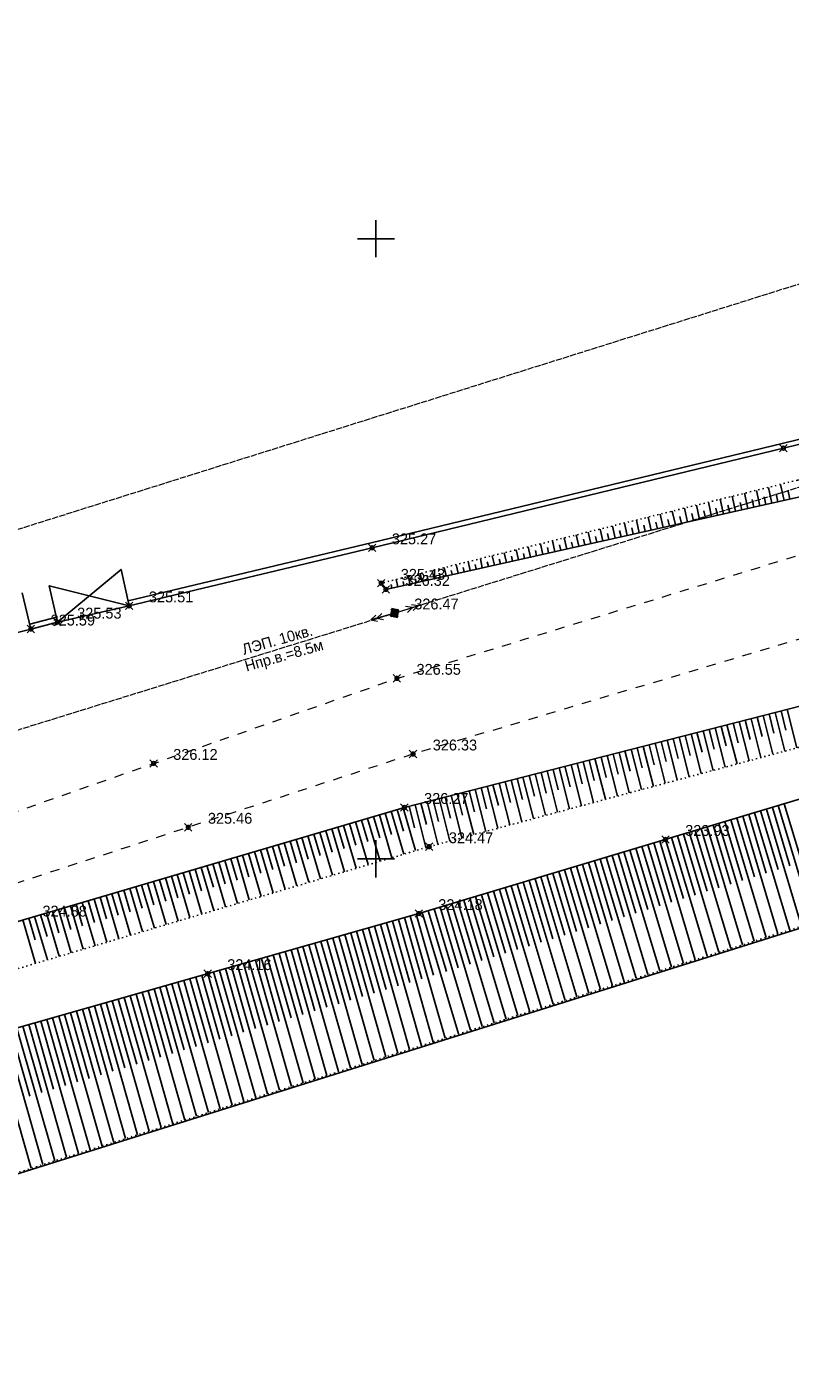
# Model space of a CAD drawing. Header units: metres. Extents: x 707528 to 709248, y 4308395 to 4311045.
# Tile 18 of 104: x 707950 to 708012, y 4308504 to 4308612. Entities that reach past the tile are written whole.
import ezdxf

# ---------------------------------------------------------------- set-up
doc = ezdxf.new("R2010")
doc.units = ezdxf.units.M
doc.header["$LTSCALE"] = 0.5
doc.header["$PDMODE"] = 35
doc.header["$PDSIZE"] = 0.3
for name, pattern in [('Auto_Street_NotBorder_Line_m1', [3, 1.5, -1.5]), ('Commnctn_Electr_VLP_High_Built_m1', [1, 1, 0]), ('Контура низ откосов  Штриховая 0.1-0.5 - - - - - - -', [0.6, 0.1, -0.5])]:
    doc.linetypes.add(name, pattern=pattern)
for name, color, linetype in [('(001) Сетка', 92, 'Continuous'), ('(004) Точки рельефа', 7, 'Continuous'), ('(007) Здания', 7, 'Continuous'), ('(022) Возд. Линии', 7, 'Continuous'), ('(027) Гидрография', 7, 'Continuous'), ('(035) Откосы', 7, 'Continuous'), ('(040) Ограда', 7, 'Continuous')]:
    doc.layers.add(name, color=color, linetype=linetype)
doc.layers.add('AUTO#_ROADS_EXIST_L', color=7, linetype='Continuous', lineweight=15, true_color=0x000000)
doc.layers.add('COMMN_OBJCT_#####_B', color=7, linetype='Continuous', lineweight=15, true_color=0x000000)
doc.layers.add('COMMN_OBJCT_ELCTR_B', color=7, linetype='Continuous', true_color=0x000000)
doc.layers.add('COMMN_OBJCT_ELCTR_L', color=7, linetype='Continuous', true_color=0x000000)
doc.styles.add('BM-431', font='txt')
doc.styles.add('D-431', font='txt')
doc.styles.get("Standard").update_dxf_attribs({"font": 'txt.shx'})
doc.linetypes.add('ОГРАДА_ГЛИН', pattern='A,4,["|",Standard,S=0.8,R=0,X=0,Y=-0.8],0.5,["|",Standard,S=0.8,R=0,X=0,Y=-0.8],3.5', length=8)

# ---------------------------------------------------------------- blocks, each defined once
blk = doc.blocks.new('CommnctnPoleRCsquare_m1')
at = {"layer": 'COMMN_OBJCT_#####_B', "lineweight": 13, "true_color": 0xfffffe}
blk.add_hatch(color=7, dxfattribs=at).paths.add_polyline_path([(-0.6, 0.6), (-0.6, -0.6), (0.6, -0.6), (0.6, 0.6)])
at = {"layer": 'COMMN_OBJCT_#####_B', "lineweight": 13, "true_color": 0x000000}
blk.add_hatch(color=18, dxfattribs=at).paths.add_polyline_path([(-0.1, 0, 1), (0.1, 0, 1)])
at = {"layer": 'COMMN_OBJCT_#####_B', "color": 18, "lineweight": 9, "true_color": 0x000000}
blk.add_lwpolyline([(0.6, 0.6), (-0.6, 0.6), (-0.6, -0.6), (0.6, -0.6)], close=True, dxfattribs=at)
blk.add_circle((0, 0), 0.1, dxfattribs=at)
blk = doc.blocks.new('ElectricHighVLP_m1')
at = {"layer": 'COMMN_OBJCT_ELCTR_B', "color": 18, "linetype": 'Continuous', "lineweight": 20, "true_color": 0x000000}
for p, q in [((0, 0), (4, 0)), ((3, 0), (2, 0.5)), ((3, 0), (2, -0.5)), ((4, 0), (3, 0.5)), ((4, 0), (3, -0.5))]:
    blk.add_line(p, q, dxfattribs=at)
blk = doc.blocks.new('Setka')
at = {"layer": '(001) Сетка'}
for p, q in [((0, 1.5), (0, -1.5)), ((-1.5, 0), (1.5, 0))]:
    blk.add_line(p, q, dxfattribs=at)

msp = doc.modelspace()

# ---------------------------------------------------------------- linework, layer by layer
at = {"layer": '(007) Здания', "elevation": 324.22, "flags": 128}
for points in [[(707958.55, 4308565.63), (707952.76, 4308564.32), (707952.1, 4308567.25), (707958.55, 4308565.63), (707957.89, 4308568.56), (707952.76, 4308564.32)], [(707920.9, 4308559.49), (707921.62, 4308556.58), (707950.62, 4308563.76), (707949.9, 4308566.67)]]:
    msp.add_lwpolyline(points, dxfattribs=at)
at = {"layer": '(027) Гидрография', "color": 4, "elevation": 319.34}
msp.add_lwpolyline([(707568, 4308409.71), (707572.21, 4308410.82), (707620.98, 4308423.67), (707772.66, 4308463.72), (707924.34, 4308511.92), (708024.51, 4308543.36), (708124.69, 4308578.08), (708133.05, 4308582.69), (708145.11, 4308589.34), (708157.03, 4308592.6), (708191.79, 4308611.93)], dxfattribs=at)
at = {"layer": '(035) Откосы'}
for p, q in [((708008.18, 4308574.7, 326.02), (708008.46, 4308573.47, 326.02)), ((708009.15, 4308574.94, 326.02), (708009.43, 4308573.69, 326.02)), ((708010.12, 4308575.18, 326.02), (708010.4, 4308573.9, 326.02)), ((708010.75, 4308574.65, 326.02), (708010.89, 4308574.01, 326.02)), ((708011.09, 4308575.42, 326.02), (708011.38, 4308574.12, 326.02)), ((708011.72, 4308574.88, 326.02), (708011.86, 4308574.23, 326.02)), ((708003.34, 4308573.5, 326.02), (708003.59, 4308572.38, 326.02)), ((708004.31, 4308573.74, 326.02), (708004.56, 4308572.6, 326.02)), ((708005.28, 4308573.98, 326.02), (708005.54, 4308572.82, 326.02)), ((708005.89, 4308573.51, 326.02), (708006.02, 4308572.93, 326.02)), ((708006.24, 4308574.22, 326.02), (708006.51, 4308573.03, 326.02)), ((708006.86, 4308573.74, 326.02), (708007, 4308573.14, 326.02)), ((708007.21, 4308574.46, 326.02), (708007.48, 4308573.25, 326.02)), ((708007.83, 4308573.97, 326.02), (708007.97, 4308573.36, 326.02)), ((708008.8, 4308574.2, 326.02), (708008.94, 4308573.58, 326.02)), ((708009.78, 4308574.43, 326.02), (708009.92, 4308573.79, 326.02)), ((707999.47, 4308572.54, 326.02), (707999.69, 4308571.51, 326.02)), ((708000.43, 4308572.78, 326.02), (708000.67, 4308571.73, 326.02)), ((708001.04, 4308572.37, 326.02), (708001.16, 4308571.84, 326.02)), ((708001.4, 4308573.02, 326.02), (708001.64, 4308571.95, 326.02)), ((708002.01, 4308572.6, 326.02), (708002.13, 4308572.06, 326.02)), ((708002.37, 4308573.26, 326.02), (708002.62, 4308572.17, 326.02)), ((708002.98, 4308572.83, 326.02), (708003.1, 4308572.27, 326.02)), ((708003.95, 4308573.06, 326.02), (708004.08, 4308572.49, 326.02)), ((708004.92, 4308573.28, 326.02), (708005.05, 4308572.71, 326.02)), ((707994.62, 4308571.35, 326.02), (707994.83, 4308570.43, 326.02)), ((707995.59, 4308571.58, 326.02), (707995.8, 4308570.65, 326.02)), ((707996.56, 4308571.82, 326.02), (707996.77, 4308570.86, 326.02)), ((707997.15, 4308571.46, 326.02), (707997.26, 4308570.97, 326.02)), ((707997.53, 4308572.06, 326.02), (707997.75, 4308571.08, 326.02)), ((707998.12, 4308571.69, 326.02), (707998.23, 4308571.19, 326.02)), ((707998.5, 4308572.3, 326.02), (707998.72, 4308571.3, 326.02)), ((707999.09, 4308571.91, 326.02), (707999.21, 4308571.41, 326.02)), ((708000.07, 4308572.14, 326.02), (708000.18, 4308571.62, 326.02)), ((707990.75, 4308570.39, 326.02), (707990.93, 4308569.56, 326.02)), ((707991.72, 4308570.63, 326.02), (707991.91, 4308569.78, 326.02)), ((707992.3, 4308570.32, 326.02), (707992.39, 4308569.89, 326.02)), ((707992.69, 4308570.87, 326.02), (707992.88, 4308569.99, 326.02)), ((707993.27, 4308570.54, 326.02), (707993.37, 4308570.1, 326.02)), ((707993.65, 4308571.11, 326.02), (707993.85, 4308570.21, 326.02)), ((707994.24, 4308570.77, 326.02), (707994.34, 4308570.32, 326.02)), ((707995.21, 4308571, 326.02), (707995.31, 4308570.54, 326.02)), ((707996.18, 4308571.23, 326.02), (707996.29, 4308570.75, 326.02)), ((707985.91, 4308569.19, 326.02), (707986.07, 4308568.47, 326.02)), ((707986.88, 4308569.43, 326.02), (707987.04, 4308568.69, 326.02)), ((707987.44, 4308569.17, 326.02), (707987.53, 4308568.8, 326.02)), ((707987.84, 4308569.67, 326.02), (707988.01, 4308568.91, 326.02)), ((707988.41, 4308569.4, 326.02), (707988.5, 4308569.02, 326.02)), ((707988.81, 4308569.91, 326.02), (707988.99, 4308569.13, 326.02)), ((707989.39, 4308569.63, 326.02), (707989.47, 4308569.23, 326.02)), ((707989.78, 4308570.15, 326.02), (707989.96, 4308569.34, 326.02)), ((707990.36, 4308569.86, 326.02), (707990.45, 4308569.45, 326.02)), ((707991.33, 4308570.09, 326.02), (707991.42, 4308569.67, 326.02)), ((707982.03, 4308568.23, 326.02), (707982.17, 4308567.61, 326.02)), ((707982.59, 4308568.03, 326.02), (707982.66, 4308567.71, 326.02)), ((707983, 4308568.47, 326.02), (707983.15, 4308567.82, 326.02)), ((707983.56, 4308568.26, 326.02), (707983.63, 4308567.93, 326.02)), ((707983.97, 4308568.71, 326.02), (707984.12, 4308568.04, 326.02)), ((707984.53, 4308568.49, 326.02), (707984.61, 4308568.15, 326.02)), ((707984.94, 4308568.95, 326.02), (707985.09, 4308568.26, 326.02)), ((707985.5, 4308568.72, 326.02), (707985.58, 4308568.37, 326.02)), ((707986.47, 4308568.95, 326.02), (707986.55, 4308568.58, 326.02)), ((707979.68, 4308567.35, 326.02), (707979.74, 4308567.06, 326.02)), ((707980.1, 4308567.75, 326.02), (707980.23, 4308567.17, 326.02)), ((707980.65, 4308567.58, 326.02), (707980.71, 4308567.28, 326.02)), ((707981.07, 4308567.99, 326.02), (707981.2, 4308567.39, 326.02)), ((707981.62, 4308567.8, 326.02), (707981.69, 4308567.5, 326.02)), ((708011.54, 4308555.6, 325.82), (708011.14, 4308557.15, 325.82)), ((708012.42, 4308554.18, 325.82), (708011.63, 4308557.28, 325.82)), ((708007.67, 4308554.59, 325.82), (708007.27, 4308556.16, 325.82)), ((708008.56, 4308553.14, 325.82), (708007.75, 4308556.29, 325.82)), ((708008.64, 4308554.84, 325.82), (708008.24, 4308556.41, 325.82)), ((708009.52, 4308553.4, 325.82), (708008.72, 4308556.53, 325.82)), ((708009.61, 4308555.09, 325.82), (708009.21, 4308556.66, 325.82)), ((708010.49, 4308553.66, 325.82), (708009.69, 4308556.78, 325.82)), ((708010.57, 4308555.35, 325.82), (708010.17, 4308556.91, 325.82)), ((708011.46, 4308553.92, 325.82), (708010.66, 4308557.03, 325.82)), ((708003.73, 4308551.84, 325.82), (708002.91, 4308555.05, 325.82)), ((708003.81, 4308553.57, 325.82), (708003.4, 4308555.17, 325.82)), ((708004.7, 4308552.1, 325.82), (708003.88, 4308555.3, 325.82)), ((708004.77, 4308553.83, 325.82), (708004.36, 4308555.42, 325.82)), ((708005.66, 4308552.36, 325.82), (708004.85, 4308555.54, 325.82)), ((708005.74, 4308554.08, 325.82), (708005.33, 4308555.67, 325.82)), ((708006.63, 4308552.62, 325.82), (708005.82, 4308555.79, 325.82)), ((708006.71, 4308554.33, 325.82), (708006.3, 4308555.91, 325.82)), ((708007.59, 4308552.88, 325.82), (708006.78, 4308556.04, 325.82)), ((707998.97, 4308552.31, 325.82), (707998.55, 4308553.93, 325.82)), ((707999.87, 4308550.81, 325.82), (707999.04, 4308554.06, 325.82)), ((707999.94, 4308552.56, 325.82), (707999.52, 4308554.18, 325.82)), ((708000.84, 4308551.07, 325.82), (708000.01, 4308554.3, 325.82)), ((708000.9, 4308552.81, 325.82), (708000.49, 4308554.43, 325.82)), ((708001.8, 4308551.33, 325.82), (708000.98, 4308554.55, 325.82)), ((708001.87, 4308553.07, 325.82), (708001.46, 4308554.68, 325.82)), ((708002.77, 4308551.59, 325.82), (708001.94, 4308554.8, 325.82)), ((708002.84, 4308553.32, 325.82), (708002.43, 4308554.92, 325.82)), ((707995.04, 4308549.51, 325.82), (707994.2, 4308552.82, 325.82)), ((707995.1, 4308551.29, 325.82), (707994.68, 4308552.94, 325.82)), ((707996.01, 4308549.77, 325.82), (707995.17, 4308553.06, 325.82)), ((707996.07, 4308551.54, 325.82), (707995.65, 4308553.19, 325.82)), ((707996.97, 4308550.03, 325.82), (707996.13, 4308553.31, 325.82)), ((707997.04, 4308551.8, 325.82), (707996.62, 4308553.44, 325.82)), ((707997.94, 4308550.29, 325.82), (707997.1, 4308553.56, 325.82)), ((707998, 4308552.05, 325.82), (707997.59, 4308553.68, 325.82)), ((707998.9, 4308550.55, 325.82), (707998.07, 4308553.81, 325.82)), ((707991.18, 4308548.48, 325.82), (707990.32, 4308551.82, 325.82)), ((707991.24, 4308550.28, 325.82), (707990.81, 4308551.95, 325.82)), ((707992.15, 4308548.74, 325.82), (707991.29, 4308552.07, 325.82)), ((707992.2, 4308550.53, 325.82), (707991.78, 4308552.2, 325.82)), ((707993.11, 4308549, 325.82), (707992.26, 4308552.32, 325.82)), ((707993.17, 4308550.78, 325.82), (707992.75, 4308552.44, 325.82)), ((707994.08, 4308549.25, 325.82), (707993.23, 4308552.57, 325.82)), ((707994.14, 4308551.04, 325.82), (707993.71, 4308552.69, 325.82)), ((707986.4, 4308549.01, 325.82), (707985.97, 4308550.71, 325.82)), ((707987.32, 4308547.44, 325.82), (707986.45, 4308550.83, 325.82)), ((707987.37, 4308549.26, 325.82), (707986.94, 4308550.96, 325.82)), ((707988.29, 4308547.7, 325.82), (707987.42, 4308551.08, 325.82)), ((707988.34, 4308549.52, 325.82), (707987.9, 4308551.2, 325.82)), ((707989.25, 4308547.96, 325.82), (707988.39, 4308551.33, 325.82)), ((707989.3, 4308549.77, 325.82), (707988.87, 4308551.45, 325.82)), ((707990.22, 4308548.22, 325.82), (707989.36, 4308551.58, 325.82)), ((707990.27, 4308550.02, 325.82), (707989.84, 4308551.7, 325.82)), ((707982.49, 4308546.14, 325.82), (707981.61, 4308549.59, 325.82)), ((707982.54, 4308548, 325.82), (707982.09, 4308549.72, 325.82)), ((707983.46, 4308546.4, 325.82), (707982.58, 4308549.84, 325.82)), ((707983.5, 4308548.25, 325.82), (707983.06, 4308549.96, 325.82)), ((707984.42, 4308546.66, 325.82), (707983.55, 4308550.09, 325.82)), ((707984.47, 4308548.5, 325.82), (707984.03, 4308550.21, 325.82)), ((707985.39, 4308546.92, 325.82), (707984.52, 4308550.34, 325.82)), ((707985.44, 4308548.76, 325.82), (707985, 4308550.46, 325.82)), ((707986.35, 4308547.18, 325.82), (707985.48, 4308550.58, 325.82)), ((708011.4, 4308549.67, 323.57), (708012.82, 4308544.95, 323.57)), ((707978.79, 4308545.04, 325.82), (707977.77, 4308548.49, 325.82)), ((707978.76, 4308546.91, 325.82), (707978.25, 4308548.63, 325.82)), ((707979.74, 4308545.32, 325.82), (707978.73, 4308548.78, 325.82)), ((707979.71, 4308547.19, 325.82), (707979.21, 4308548.92, 325.82)), ((707980.7, 4308545.61, 325.82), (707979.68, 4308549.06, 325.82)), ((707980.67, 4308547.47, 325.82), (707980.16, 4308549.2, 325.82)), ((707981.66, 4308545.89, 325.82), (707980.64, 4308549.34, 325.82)), ((707981.57, 4308547.73, 325.82), (707981.13, 4308549.47, 325.82)), ((708007.57, 4308548.52, 323.57), (708008.99, 4308543.78, 323.57)), ((708008.05, 4308548.66, 323.57), (708010.89, 4308539.19, 323.57)), ((708008.53, 4308548.81, 323.57), (708009.95, 4308544.07, 323.57)), ((708009.01, 4308548.95, 323.57), (708011.85, 4308539.49, 323.57)), ((708009.49, 4308549.09, 323.57), (708010.9, 4308544.37, 323.57)), ((708009.97, 4308549.24, 323.57), (708012.8, 4308539.79, 323.57)), ((708010.44, 4308549.38, 323.57), (708011.86, 4308544.66, 323.57)), ((708010.92, 4308549.53, 323.57), (708013.75, 4308540.09, 323.57)), ((707974.92, 4308545.77, 325.82), (707974.41, 4308547.5, 325.82)), ((707975.91, 4308544.19, 325.82), (707974.89, 4308547.64, 325.82)), ((707975.88, 4308546.06, 325.82), (707975.37, 4308547.79, 325.82)), ((707976.87, 4308544.47, 325.82), (707975.85, 4308547.93, 325.82)), ((707976.84, 4308546.34, 325.82), (707976.33, 4308548.07, 325.82)), ((707977.83, 4308544.76, 325.82), (707976.81, 4308548.21, 325.82)), ((707977.8, 4308546.62, 325.82), (707977.29, 4308548.35, 325.82)), ((708004.22, 4308547.51, 323.57), (708007.08, 4308537.99, 323.57)), ((708004.7, 4308547.66, 323.57), (708006.13, 4308542.9, 323.57)), ((708005.18, 4308547.8, 323.57), (708008.03, 4308538.29, 323.57)), ((708005.66, 4308547.94, 323.57), (708007.08, 4308543.19, 323.57)), ((708006.13, 4308548.09, 323.57), (708008.98, 4308538.59, 323.57)), ((708006.61, 4308548.23, 323.57), (708008.04, 4308543.49, 323.57)), ((708007.09, 4308548.38, 323.57), (708009.94, 4308538.89, 323.57)), ((707971.09, 4308544.64, 325.82), (707970.58, 4308546.37, 325.82)), ((707972.08, 4308543.05, 325.82), (707971.06, 4308546.51, 325.82)), ((707972.05, 4308544.92, 325.82), (707971.54, 4308546.66, 325.82)), ((707973.04, 4308543.34, 325.82), (707972.02, 4308546.8, 325.82)), ((707973, 4308545.21, 325.82), (707972.49, 4308546.94, 325.82)), ((707973.99, 4308543.62, 325.82), (707972.97, 4308547.08, 325.82)), ((707973.96, 4308545.49, 325.82), (707973.45, 4308547.22, 325.82)), ((707974.95, 4308543.9, 325.82), (707973.93, 4308547.36, 325.82)), ((708000.39, 4308546.36, 323.57), (708003.26, 4308536.8, 323.57)), ((708000.87, 4308546.51, 323.57), (708002.3, 4308541.73, 323.57)), ((708001.35, 4308546.65, 323.57), (708004.21, 4308537.1, 323.57)), ((708001.82, 4308546.79, 323.57), (708003.26, 4308542.02, 323.57)), ((708002.3, 4308546.94, 323.57), (708005.17, 4308537.4, 323.57)), ((708002.78, 4308547.08, 323.57), (708004.21, 4308542.31, 323.57)), ((708003.26, 4308547.23, 323.57), (708006.12, 4308537.7, 323.57)), ((708003.74, 4308547.37, 323.57), (708005.17, 4308542.61, 323.57)), ((707967.25, 4308543.51, 325.82), (707966.74, 4308545.24, 325.82)), ((707968.24, 4308541.92, 325.82), (707967.22, 4308545.38, 325.82)), ((707968.21, 4308543.79, 325.82), (707967.7, 4308545.53, 325.82)), ((707969.2, 4308542.2, 325.82), (707968.18, 4308545.67, 325.82)), ((707969.17, 4308544.07, 325.82), (707968.66, 4308545.81, 325.82)), ((707970.16, 4308542.48, 325.82), (707969.14, 4308545.95, 325.82)), ((707970.13, 4308544.36, 325.82), (707969.62, 4308546.09, 325.82)), ((707971.12, 4308542.77, 325.82), (707970.1, 4308546.23, 325.82)), ((707996.56, 4308545.21, 323.57), (707999.44, 4308535.6, 323.57)), ((707997.04, 4308545.36, 323.57), (707998.48, 4308540.55, 323.57)), ((707997.51, 4308545.5, 323.57), (708000.4, 4308535.9, 323.57)), ((707997.99, 4308545.64, 323.57), (707999.43, 4308540.85, 323.57)), ((707998.47, 4308545.79, 323.57), (708001.35, 4308536.2, 323.57)), ((707998.95, 4308545.93, 323.57), (708000.39, 4308541.14, 323.57)), ((707999.43, 4308546.08, 323.57), (708002.3, 4308536.5, 323.57)), ((707999.91, 4308546.22, 323.57), (708001.35, 4308541.43, 323.57)), ((707964.41, 4308540.78, 325.82), (707963.39, 4308544.25, 325.82)), ((707964.38, 4308542.66, 325.82), (707963.87, 4308544.4, 325.82)), ((707965.37, 4308541.06, 325.82), (707964.35, 4308544.54, 325.82)), ((707965.34, 4308542.94, 325.82), (707964.82, 4308544.68, 325.82)), ((707966.33, 4308541.35, 325.82), (707965.3, 4308544.82, 325.82)), ((707966.3, 4308543.22, 325.82), (707965.78, 4308544.96, 325.82)), ((707967.29, 4308541.63, 325.82), (707966.26, 4308545.1, 325.82)), ((707993.2, 4308544.21, 323.57), (707994.65, 4308539.38, 323.57)), ((707993.68, 4308544.35, 323.57), (707996.58, 4308534.7, 323.57)), ((707994.16, 4308544.49, 323.57), (707995.61, 4308539.67, 323.57)), ((707994.64, 4308544.64, 323.57), (707997.53, 4308535, 323.57)), ((707995.12, 4308544.78, 323.57), (707996.57, 4308539.97, 323.57)), ((707995.6, 4308544.93, 323.57), (707998.49, 4308535.3, 323.57)), ((707996.08, 4308545.07, 323.57), (707997.52, 4308540.26, 323.57)), ((707960.58, 4308539.64, 325.82), (707959.55, 4308543.12, 325.82)), ((707960.54, 4308541.53, 325.82), (707960.03, 4308543.26, 325.82)), ((707961.54, 4308539.93, 325.82), (707960.51, 4308543.41, 325.82)), ((707961.5, 4308541.81, 325.82), (707960.99, 4308543.55, 325.82)), ((707962.49, 4308540.21, 325.82), (707961.47, 4308543.69, 325.82)), ((707962.46, 4308542.09, 325.82), (707961.95, 4308543.83, 325.82)), ((707963.45, 4308540.5, 325.82), (707962.43, 4308543.97, 325.82)), ((707963.42, 4308542.38, 325.82), (707962.91, 4308544.11, 325.82)), ((707989.37, 4308543.06, 323.57), (707990.83, 4308538.2, 323.57)), ((707989.85, 4308543.2, 323.57), (707992.76, 4308533.5, 323.57)), ((707990.33, 4308543.34, 323.57), (707991.79, 4308538.5, 323.57)), ((707990.81, 4308543.49, 323.57), (707993.72, 4308533.8, 323.57)), ((707991.29, 4308543.63, 323.57), (707992.74, 4308538.79, 323.57)), ((707991.77, 4308543.78, 323.57), (707994.67, 4308534.1, 323.57)), ((707992.25, 4308543.92, 323.57), (707993.7, 4308539.08, 323.57)), ((707992.73, 4308544.06, 323.57), (707995.63, 4308534.4, 323.57)), ((707956.74, 4308538.51, 325.82), (707955.72, 4308541.99, 325.82)), ((707956.71, 4308540.39, 325.82), (707956.2, 4308542.13, 325.82)), ((707957.7, 4308538.79, 325.82), (707956.68, 4308542.28, 325.82)), ((707957.67, 4308540.68, 325.82), (707957.16, 4308542.42, 325.82)), ((707958.66, 4308539.08, 325.82), (707957.63, 4308542.56, 325.82)), ((707958.63, 4308540.96, 325.82), (707958.11, 4308542.7, 325.82)), ((707959.62, 4308539.36, 325.82), (707958.59, 4308542.84, 325.82)), ((707959.59, 4308541.24, 325.82), (707959.07, 4308542.98, 325.82)), ((707986.02, 4308542.05, 323.57), (707988.95, 4308532.3, 323.57)), ((707986.5, 4308542.19, 323.57), (707987.96, 4308537.32, 323.57)), ((707986.98, 4308542.34, 323.57), (707989.9, 4308532.6, 323.57)), ((707987.46, 4308542.48, 323.57), (707988.92, 4308537.62, 323.57)), ((707987.94, 4308542.63, 323.57), (707990.86, 4308532.9, 323.57)), ((707988.42, 4308542.77, 323.57), (707989.87, 4308537.91, 323.57)), ((707988.89, 4308542.91, 323.57), (707991.81, 4308533.2, 323.57)), ((707952.88, 4308539.26, 325.82), (707952.36, 4308541, 325.82)), ((707953.87, 4308537.66, 325.82), (707952.84, 4308541.15, 325.82)), ((707953.83, 4308539.54, 325.82), (707953.32, 4308541.29, 325.82)), ((707954.83, 4308537.94, 325.82), (707953.8, 4308541.43, 325.82)), ((707954.79, 4308539.83, 325.82), (707954.28, 4308541.57, 325.82)), ((707955.79, 4308538.22, 325.82), (707954.76, 4308541.71, 325.82)), ((707955.75, 4308540.11, 325.82), (707955.24, 4308541.85, 325.82)), ((707982.19, 4308540.9, 323.57), (707985.13, 4308531.11, 323.57)), ((707982.67, 4308541.04, 323.57), (707984.14, 4308536.15, 323.57)), ((707983.15, 4308541.19, 323.57), (707986.08, 4308531.41, 323.57)), ((707983.63, 4308541.33, 323.57), (707985.09, 4308536.44, 323.57)), ((707984.11, 4308541.47, 323.57), (707987.04, 4308531.71, 323.57)), ((707984.58, 4308541.62, 323.57), (707986.05, 4308536.74, 323.57)), ((707985.06, 4308541.76, 323.57), (707987.99, 4308532, 323.57)), ((707985.54, 4308541.91, 323.57), (707987.01, 4308537.03, 323.57)), ((707950.99, 4308536.8, 325.82), (707949.97, 4308540.3, 325.82)), ((707950.96, 4308538.69, 325.82), (707950.44, 4308540.44, 325.82)), ((707951.95, 4308537.09, 325.82), (707950.92, 4308540.58, 325.82)), ((707951.92, 4308538.98, 325.82), (707951.4, 4308540.72, 325.82)), ((707952.91, 4308537.37, 325.82), (707951.88, 4308540.86, 325.82)), ((707978.34, 4308539.8, 323.57), (707981.17, 4308529.86, 323.57)), ((707978.82, 4308539.94, 323.57), (707980.24, 4308534.98, 323.57)), ((707979.31, 4308540.08, 323.57), (707982.13, 4308530.16, 323.57)), ((707979.79, 4308540.21, 323.57), (707981.19, 4308535.26, 323.57)), ((707980.27, 4308540.35, 323.57), (707983.08, 4308530.46, 323.57)), ((707980.75, 4308540.49, 323.57), (707982.15, 4308535.55, 323.57)), ((707981.23, 4308540.62, 323.57), (707984.03, 4308530.76, 323.57)), ((707981.71, 4308540.76, 323.57), (707983.11, 4308535.84, 323.57)), ((707974.5, 4308538.71, 323.57), (707977.35, 4308528.66, 323.57)), ((707974.98, 4308538.84, 323.57), (707976.4, 4308533.83, 323.57)), ((707975.46, 4308538.98, 323.57), (707978.31, 4308528.96, 323.57)), ((707975.94, 4308539.12, 323.57), (707977.36, 4308534.12, 323.57)), ((707976.42, 4308539.25, 323.57), (707979.26, 4308529.26, 323.57)), ((707976.9, 4308539.39, 323.57), (707978.32, 4308534.4, 323.57)), ((707977.38, 4308539.53, 323.57), (707980.22, 4308529.56, 323.57)), ((707977.86, 4308539.66, 323.57), (707979.28, 4308534.69, 323.57)), ((707970.65, 4308537.61, 323.57), (707973.54, 4308527.47, 323.57)), ((707971.13, 4308537.75, 323.57), (707972.57, 4308532.68, 323.57)), ((707971.61, 4308537.89, 323.57), (707974.49, 4308527.77, 323.57)), ((707972.09, 4308538.02, 323.57), (707973.53, 4308532.97, 323.57)), ((707972.57, 4308538.16, 323.57), (707975.44, 4308528.07, 323.57)), ((707973.05, 4308538.3, 323.57), (707974.49, 4308533.26, 323.57)), ((707973.53, 4308538.43, 323.57), (707976.4, 4308528.37, 323.57)), ((707974.02, 4308538.57, 323.57), (707975.45, 4308533.54, 323.57)), ((707967.28, 4308536.66, 323.57), (707968.74, 4308531.54, 323.57)), ((707967.76, 4308536.79, 323.57), (707970.67, 4308526.57, 323.57)), ((707968.24, 4308536.93, 323.57), (707969.7, 4308531.82, 323.57)), ((707968.73, 4308537.07, 323.57), (707971.63, 4308526.87, 323.57)), ((707969.21, 4308537.2, 323.57), (707970.66, 4308532.11, 323.57)), ((707969.69, 4308537.34, 323.57), (707972.58, 4308527.17, 323.57)), ((707970.17, 4308537.48, 323.57), (707971.61, 4308532.4, 323.57)), ((707963.44, 4308535.56, 323.57), (707964.91, 4308530.39, 323.57)), ((707963.92, 4308535.7, 323.57), (707966.85, 4308525.37, 323.57)), ((707964.4, 4308535.83, 323.57), (707965.86, 4308530.68, 323.57)), ((707964.88, 4308535.97, 323.57), (707967.81, 4308525.67, 323.57)), ((707965.36, 4308536.11, 323.57), (707966.82, 4308530.96, 323.57)), ((707965.84, 4308536.24, 323.57), (707968.76, 4308525.97, 323.57)), ((707966.32, 4308536.38, 323.57), (707967.78, 4308531.25, 323.57)), ((707966.8, 4308536.52, 323.57), (707969.72, 4308526.27, 323.57)), ((707959.59, 4308534.47, 323.57), (707961.07, 4308529.24, 323.57)), ((707960.07, 4308534.6, 323.57), (707963.04, 4308524.17, 323.57)), ((707960.55, 4308534.74, 323.57), (707962.03, 4308529.53, 323.57)), ((707961.03, 4308534.88, 323.57), (707963.99, 4308524.47, 323.57)), ((707961.51, 4308535.01, 323.57), (707962.99, 4308529.82, 323.57)), ((707961.99, 4308535.15, 323.57), (707964.95, 4308524.77, 323.57)), ((707962.47, 4308535.29, 323.57), (707963.95, 4308530.1, 323.57)), ((707962.95, 4308535.42, 323.57), (707965.9, 4308525.07, 323.57)), ((707955.74, 4308533.37, 323.57), (707957.24, 4308528.1, 323.57)), ((707956.22, 4308533.51, 323.57), (707959.22, 4308522.97, 323.57)), ((707956.7, 4308533.65, 323.57), (707958.2, 4308528.38, 323.57)), ((707957.18, 4308533.78, 323.57), (707960.17, 4308523.27, 323.57)), ((707957.66, 4308533.92, 323.57), (707959.16, 4308528.67, 323.57)), ((707958.15, 4308534.06, 323.57), (707961.13, 4308523.57, 323.57)), ((707958.63, 4308534.19, 323.57), (707960.12, 4308528.96, 323.57)), ((707959.11, 4308534.33, 323.57), (707962.08, 4308523.87, 323.57)), ((707951.89, 4308532.28, 323.57), (707953.41, 4308526.95, 323.57)), ((707952.37, 4308532.41, 323.57), (707955.4, 4308521.77, 323.57)), ((707952.86, 4308532.55, 323.57), (707954.37, 4308527.24, 323.57)), ((707953.34, 4308532.69, 323.57), (707956.36, 4308522.07, 323.57)), ((707953.82, 4308532.82, 323.57), (707955.32, 4308527.52, 323.57)), ((707954.3, 4308532.96, 323.57), (707957.31, 4308522.37, 323.57)), ((707954.78, 4308533.1, 323.57), (707956.28, 4308527.81, 323.57)), ((707955.26, 4308533.23, 323.57), (707958.26, 4308522.67, 323.57)), ((707948.53, 4308531.32, 323.57), (707951.58, 4308520.58, 323.57)), ((707949.01, 4308531.46, 323.57), (707950.53, 4308526.09, 323.57)), ((707949.49, 4308531.59, 323.57), (707952.54, 4308520.88, 323.57)), ((707949.97, 4308531.73, 323.57), (707951.49, 4308526.38, 323.57)), ((707950.45, 4308531.87, 323.57), (707953.49, 4308521.18, 323.57)), ((707950.93, 4308532, 323.57), (707952.45, 4308526.66, 323.57)), ((707951.41, 4308532.14, 323.57), (707954.45, 4308521.47, 323.57)), ((707947.57, 4308531.05, 323.57), (707950.63, 4308520.28, 323.57))]:
    msp.add_line(p, q, dxfattribs=at)
at = {"layer": '(035) Откосы', "flags": 128}
for points, elevation in [([(708137.7, 4308599.41), (708078.5, 4308577.81), (708019.28, 4308559.24), (707980.75, 4308549.37), (707918.35, 4308530.98), (707880.87, 4308519.59), (707813.5, 4308498.5), (707717.77, 4308472.39), (707667.52, 4308456.58), (707622.83, 4308444.13), (707562.43, 4308428.01)], 325.82), ([(707565.6, 4308417.6), (707622.05, 4308434.79), (707672, 4308448.91), (707718.64, 4308463.34), (707813.86, 4308490.61), (707881.96, 4308510.5), (707919.96, 4308523.19), (707981.91, 4308540.82), (708022.02, 4308552.86), (708079.55, 4308570.88), (708133.44, 4308593.18), (708145.5, 4308596.36), (708145.78, 4308596.51)], 323.57), ([(707979.25, 4308566.95), (708013.04, 4308574.49), (708067.44, 4308590.27)], 326.02)]:
    msp.add_lwpolyline(points, dxfattribs=dict(at, elevation=elevation))
at = {"layer": '(035) Откосы', "linetype": 'Контура низ откосов  Штриховая 0.1-0.5 - - - - - - -'}
for points, elevation in [([(707564.25, 4308422.02), (707622.65, 4308440.03), (707667.95, 4308454.6), (707718.04, 4308470.56), (707813.43, 4308495.47), (707882.45, 4308516.26), (707919.71, 4308527.53), (707982.75, 4308546.21), (708021.76, 4308556.68), (708078.98, 4308576.03), (708137.7, 4308597.25), (708137.7, 4308599.41)], 324.27), ([(708067.44, 4308590.27), (708067.1, 4308591.43), (708012.46, 4308575.76), (707978.87, 4308567.45), (707979.25, 4308566.95)], 325.51), ([(707567.97, 4308409.81), (707572.19, 4308410.92), (707620.96, 4308423.77), (707772.63, 4308463.82), (707924.31, 4308512.01), (708024.48, 4308543.46), (708124.65, 4308578.17), (708133, 4308582.77), (708145.07, 4308589.43), (708145.28, 4308589.49)], 319.34)]:
    msp.add_lwpolyline(points, dxfattribs=dict(at, elevation=elevation))
at = {"layer": '(040) Ограда', "elevation": 324.22, "flags": 128}
msp.add_lwpolyline([(708062.03, 4308621.05), (708066.52, 4308592.24), (708011.24, 4308578.73), (707978.06, 4308570.7), (707958.46, 4308566.02)], dxfattribs=at)
at = {"layer": '(040) Ограда', "linetype": 'ОГРАДА_ГЛИН', "elevation": 324.22, "flags": 128}
for points in [[(708062.42, 4308621.11), (708066.97, 4308591.94), (708011.33, 4308578.34), (707978.15, 4308570.31), (707958.55, 4308565.63)], [(707952.67, 4308564.71), (707950.53, 4308564.15)], [(707952.76, 4308564.32), (707950.62, 4308563.76)]]:
    msp.add_lwpolyline(points, dxfattribs=at)
at = {"color": 0, "linetype": 'ByBlock', "lineweight": -2, "transparency": 16777216}
for p in [(708011.33, 4308578.34, 325.19), (707978.15, 4308570.31, 325.27), (707978.87, 4308567.45, 325.43), (707979.25, 4308566.95, 326.31), (707958.55, 4308565.63, 325.51), (707979.96, 4308565.05, 326.47), (707950.62, 4308563.76, 325.59), (707952.76, 4308564.32, 325.53), (707980.15, 4308559.78, 326.55), (707981.45, 4308553.68, 326.33), (707960.52, 4308552.92, 326.12), (707980.75, 4308549.37, 326.27), (707963.31, 4308547.77, 325.46), (707982.75, 4308546.21, 324.47), (708001.82, 4308546.79, 323.93), (707981.91, 4308540.82, 324.18), (707964.88, 4308535.97, 324.16)]:
    msp.add_point(p, dxfattribs=at)
at = {"layer": 'AUTO#_ROADS_EXIST_L', "linetype": 'Auto_Street_NotBorder_Line_m1', "lineweight": 15, "elevation": 325.99, "flags": 128}
for points in [[(708144.13, 4308568.43), (708144.13, 4308568.43), (708147.8, 4308622.71), (708135.3, 4308615.73), (708115.34, 4308601.85), (708068.41, 4308582.07), (708018.3, 4308564.62), (707981.45, 4308553.68), (707918.09, 4308533.04), (707879.64, 4308521.88), (707812.56, 4308500.59), (707561.45, 4308431.23)], [(707560.16, 4308435.46), (707811.66, 4308506.44), (707878.31, 4308526.75), (707916.67, 4308537.59), (707980.15, 4308559.78), (708015.89, 4308570.73), (708066.59, 4308587.39), (708112.98, 4308606.03), (708121.87, 4308613.17), (708120.08, 4308617.45), (708114.11, 4308619.88)]]:
    msp.add_lwpolyline(points, dxfattribs=at)
at = {"layer": 'COMMN_OBJCT_ELCTR_L', "linetype": 'Commnctn_Electr_VLP_High_Built_m1', "lineweight": 20, "flags": 128}
for points, elevation in [([(707559.86, 4308436.47), (707591.06, 4308445.27), (707653.95, 4308464.22), (707719.83, 4308484.23), (707783.04, 4308503.66), (707846.22, 4308523.49), (707914.77, 4308544.83), (707979.96, 4308565.05), (708042.48, 4308584.49), (708135.82, 4308613.31), (708166.74, 4308624.85), (708194.36, 4308635.49), (708173.51, 4308716.07)], 326.17), ([(707556.59, 4308447.21), (707663.53, 4308479.37), (707719.59, 4308498.43), (707775.51, 4308516.83), (707832.76, 4308535.15), (708068.36, 4308609.08), (708068.72, 4308615.69)], 325.42)]:
    msp.add_lwpolyline(points, dxfattribs=dict(at, elevation=elevation))

# ---------------------------------------------------------------- block references
at = {"layer": '(001) Сетка'}
for p in [(707978.46, 4308595.23), (707978.46, 4308545.23)]:
    msp.add_blockref('Setka', p, dxfattribs=at)
at = {"layer": 'COMMN_OBJCT_#####_B', "color": 18, "true_color": 0x000000, "xscale": 0.5, "yscale": 0.5, "zscale": 0.5, "rotation": 347.8261480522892}
msp.add_blockref('CommnctnPoleRCsquare_m1', (707979.96, 4308565.05, -0.3), dxfattribs=at)
at = {"layer": 'COMMN_OBJCT_ELCTR_B'}
for xscale, yscale, zscale, rotation in [(0.5, 0.5, 0.5, 16.7749167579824), (0.4999999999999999, 0.4999999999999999, 0.4999999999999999, 195.9551830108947)]:
    msp.add_blockref('ElectricHighVLP_m1', (707979.96, 4308565.05, -0.3), dxfattribs=dict(at, xscale=xscale, yscale=yscale, zscale=zscale, rotation=rotation))

# ---------------------------------------------------------------- texts
at = {"layer": '(004) Точки рельефа', "style": 'D-431'}
for s, p in [('325.27', (707979.74, 4308570.59, 325.27)), ('325.43', (707980.46, 4308567.73, 325.43)), ('326.32', (707980.84, 4308567.24, 326.31)), ('325.51', (707960.14, 4308565.91, 325.51)), ('326.47', (707981.55, 4308565.34, 326.47)), ('325.59', (707952.21, 4308564.04, 325.59)), ('325.53', (707954.35, 4308564.6, 325.53)), ('326.55', (707981.73, 4308560.07, 326.55)), ('326.12', (707962.1, 4308553.21, 326.12)), ('326.33', (707983.04, 4308553.97, 326.33)), ('326.27', (707982.34, 4308549.66, 326.27)), ('325.46', (707964.9, 4308548.06, 325.46)), ('324.47', (707984.34, 4308546.49, 324.47)), ('323.93', (708003.41, 4308547.08, 323.93)), ('324.18', (707983.49, 4308541.1, 324.18)), ('324.88', (707951.55, 4308540.58, 324.88)), ('324.16', (707966.46, 4308536.26, 324.16))]:
    msp.add_text(s, height=0.875, dxfattribs=at).set_placement(p)
at = {"layer": '(022) Возд. Линии', "style": 'BM-431'}
msp.add_text('Hпр.в.=8.5м', height=0.875, rotation=15.76, dxfattribs=at).set_placement((707968.02, 4308560.33, 325.99))
msp.add_text('Hпр.в.=8.5м', height=0.875, rotation=15.76, dxfattribs=at).set_placement((707968.02, 4308560.33, 325.99))
at = {"layer": '(022) Возд. Линии', "insert": (707967.56, 4308562.51, 325.99), "char_height": 0.875, "attachment_point": 1, "rotation": 15.76, "style": 'BM-431'}
msp.add_mtext('ЛЭП. 10кв.', dxfattribs=at)
msp.add_mtext('ЛЭП. 10кв.', dxfattribs=at)

doc.saveas('drawing.dxf')
